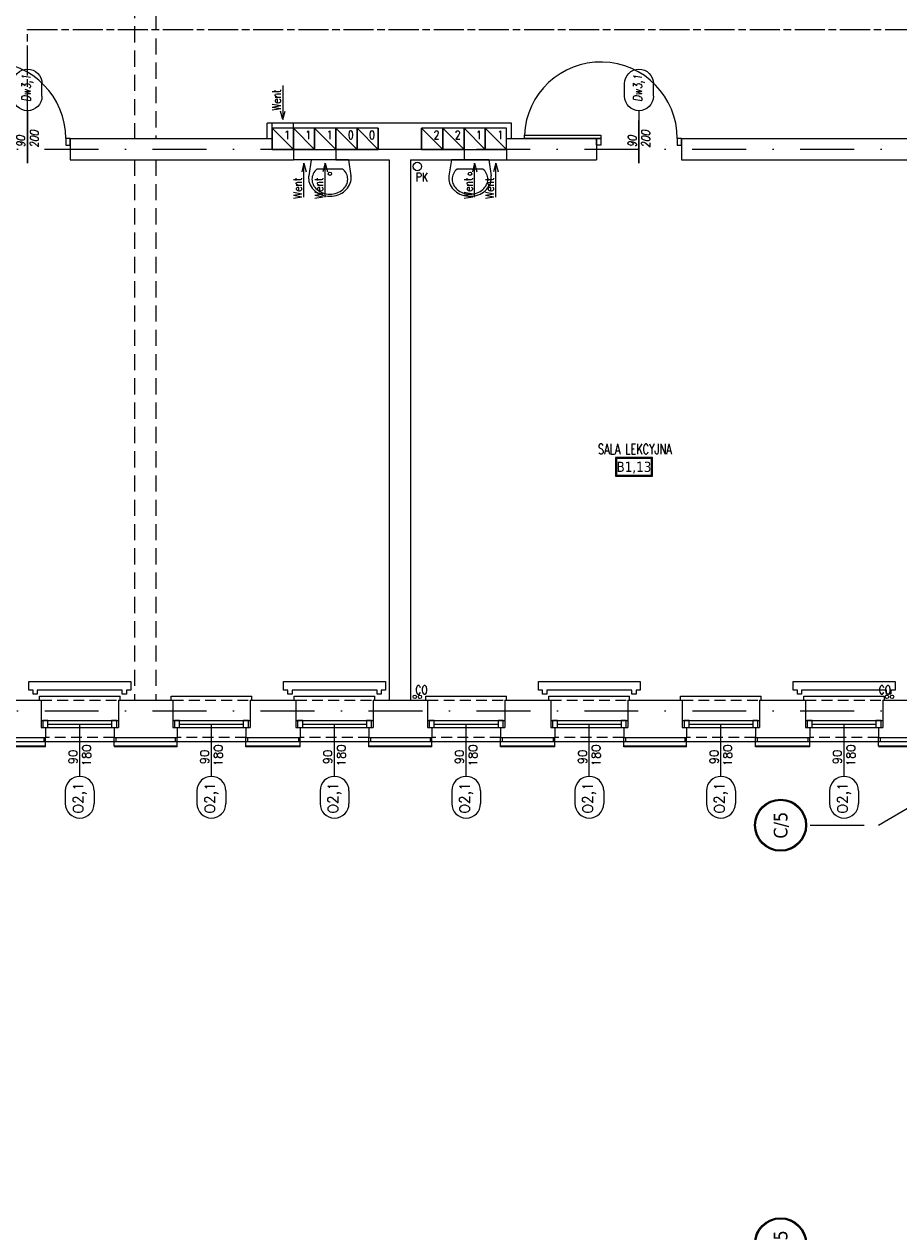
# Model space of a CAD drawing. Header units: millimetres. Extents: x 28600 to 181045, y -399112 to -163690.
# Tile 185 of 256: x 59469 to 60499, y -196215 to -194794. Entities that reach past the tile are written whole.
import ezdxf
from ezdxf.enums import TextEntityAlignment as Align

# ---------------------------------------------------------------- set-up
doc = ezdxf.new("R2010")
doc.units = ezdxf.units.MM
for name, pattern in [('CHAIN', [0.3543, 0.2362, -0.0295, 0.0591, -0.0295]), ('DASHDOT', [25.4, 12.7, -6.35, 0, -6.35]), ('HIDDEN', [9.525, 6.35, -3.175])]:
    doc.linetypes.add(name, pattern=pattern)
doc.layers.get('0').update_dxf_attribs({"color": 8})
for name, color, linetype in [('!! 0_ Istn-okna', 8, 'Continuous'), ('!! 0_ Istn-sciany', 8, 'Continuous'), ('!! 0_ Istn-widok', 8, 'Continuous'), ('!! 0_Istn-armatura', 8, 'Continuous'), ('!! 0_Istn-cienka', 8, 'Continuous'), ('!! 0_Istn-drzwi', 8, 'Continuous'), ('!! 0_Istn-went', 8, 'Continuous'), ('!! 0_Opis_okna', 8, 'Continuous'), ('!! 0_Opis_pom', 8, 'Continuous'), ('!! 1_ tynk zewn  - nowy', 8, 'Continuous'), ('!! 1_droga ewakuacyjna', 8, 'CHAIN'), ('!! 2_ remont Ocieplenie', 8, 'ZIGZAG'), ('!! 2_drzwi opis', 8, 'Continuous'), ('0-osie-liniA', 8, 'DASHDOT'), ('0-osie-tx', 8, 'Continuous')]:
    doc.layers.add(name, color=color, linetype=linetype)
doc.layers.add('!! 0_Istn-grzejniki', color=8, linetype='Continuous', plot=False)
doc.styles.add('50', font='ROMANS.shx', dxfattribs={"width": 0.8, "height": 10})
doc.styles.add('ARCHETYP', font='romans.shx', dxfattribs={"height": 15})
doc.styles.add('ARIAL', font='tahoma.ttf')
doc.styles.add('TAHOMA', font='tahoma.ttf')
doc.styles.add('TXT', font='simplex.shx')
doc.linetypes.add('ZIGZAG', pattern='A,0.00254,-5.08,[131,ltypeshp.shx,S=5.08,R=0,X=-5.08,Y=0],-10.16,[131,ltypeshp.shx,S=5.08,R=180,X=5.08,Y=0],-5.08', length=20.32254)

# ---------------------------------------------------------------- blocks, each defined once
blk = doc.blocks.new('A$C578D6593')
for p, q in [((-26.4, 0), (-29.2, 18.8)), ((17.6, 0), (20.4, 18.8)), ((-26.4, 0), (17.6, 0)), ((-19.6, 11), (10.9, 11))]:
    blk.add_line(p, q)
blk.add_circle((-4.4, 16.5), 2)
for centre, radius, start, end in [((-4.4, 14), 29, 90, 109.6071), ((-4.4, 14), 29, 70.3929, 90), ((-10.8, 21.5), 18.6, 154.2825, 180), ((-7.7, 20), 22, 130.6955, 154.2825), ((-10.8, 23), 14.6, 154.2825, 180), ((-7.7, 21.5), 18, 130.6955, 154.2825), ((-5.7, 17.7), 25.1, 109.6071, 130.6955), ((-5.7, 19.2), 21.1, 109.6071, 130.6955), ((-4.4, 15.5), 25, 90, 109.6071), ((-4.4, 15.5), 25, 70.3929, 90), ((-3.1, 19.2), 21.1, 49.3045, 70.3929), ((-3.1, 17.7), 25.1, 49.3045, 70.3929), ((-1, 21.5), 18, 25.7175, 49.3045), ((-1, 20), 22, 25.7175, 49.3045), ((2.1, 23), 14.6, 0, 25.7175), ((2.1, 21.5), 18.6, 0, 25.7175), ((-10.8, 21.5), 18.6, 180, 188.4794), ((-10.8, 23), 14.6, 180, 205.7175), ((-7.7, 24.5), 18, 205.7175, 228.4823), ((-1, 24.5), 18, 311.5177, 334.2825), ((2.1, 23), 14.6, 334.2825, 0), ((2.1, 21.5), 18.6, 351.5206, 0)]:
    blk.add_arc(centre, radius, start, end)
blk = doc.blocks.new('*U83')
h = blk.add_hatch(color=256)
edge = h.paths.add_edge_path()
edge.add_arc((0, 0), 30.6, 0, 360)
edge = h.paths.add_edge_path(flags=17)
edge.add_arc((0, 0), 29.4, 0, 360)
for radius in [30.6, 29.4]:
    blk.add_circle((0, 0), radius)
at = {"style": 'TAHOMA', "flags": 8}
blk.add_attdef('ANSICHTSNUMMER', text='', height=16, dxfattribs=at).set_placement((0, 0), align=Align.MIDDLE_CENTER)
blk = doc.blocks.new('1_ok-opis')
blk.add_line((0, 111.6), (0, 50))
for points in [[(-17, 128.6), (-17, 143.6)], [(17, 128.6), (17, 143.6)]]:
    blk.add_lwpolyline(points)
for centre, start, end in [((0, 143.6), 0, 180), ((0, 128.6), 180, 0)]:
    blk.add_arc(centre, 17, start, end)
at = {"style": 'ARCHETYP'}
for tag, height, rotation, p in [('NR', 12, 90, (0, 136.9)), ('NR', 12, 270, (0, 136.9)), ('SZEROKOŚĆ', 10, 90, (-8, 78.3)), ('WYSOKOŚĆ', 10, 270, (-8, 78.3)), ('WYSOKOŚĆ', 10, 90, (8, 78.3)), ('SZEROKOŚĆ', 10, 270, (8, 78.3))]:
    blk.add_attdef(tag, text='', height=height, rotation=rotation, dxfattribs=at).set_placement(p, align=Align.MIDDLE)

msp = doc.modelspace()

# ---------------------------------------------------------------- linework, layer by layer
at = {"layer": '!! 0_ Istn-okna'}
for points in [[(59488.56735, -195613.12813), (59579.56735, -195613.12813)], [(59496.56735, -195617.12813), (59571.56735, -195617.12813)], [(59643.56735, -195613.12813), (59734.56735, -195613.12813)], [(59651.56735, -195617.12813), (59726.56735, -195617.12813)], [(59788.56735, -195613.12813), (59879.56735, -195613.12813)], [(59796.56735, -195617.12813), (59871.56735, -195617.12813)], [(59943.56735, -195613.12813), (60034.56735, -195613.12813)], [(59951.56735, -195617.12813), (60026.56735, -195617.12813)], [(60088.56735, -195613.12813), (60179.56735, -195613.12813)], [(60096.56735, -195617.12813), (60171.56735, -195617.12813)], [(60243.56735, -195613.12813), (60334.56735, -195613.12813)], [(60251.56735, -195617.12813), (60326.56735, -195617.12813)], [(60388.56735, -195613.12813), (60479.56735, -195613.12813)], [(60396.56735, -195617.12813), (60471.56735, -195617.12813)], [(59488.56735, -195621.12813), (59579.56735, -195621.12813)], [(59643.56735, -195621.12813), (59734.56735, -195621.12813)], [(59788.56735, -195621.12813), (59879.56735, -195621.12813)], [(59943.56735, -195621.12813), (60034.56735, -195621.12813)], [(60088.56735, -195621.12813), (60179.56735, -195621.12813)], [(60243.56735, -195621.12813), (60334.56735, -195621.12813)], [(60388.56735, -195621.12813), (60479.56735, -195621.12813)]]:
    msp.add_lwpolyline(points, dxfattribs=at)
for points in [[(59490.56735, -195621.12813), (59496.56735, -195621.12813), (59496.56735, -195613.12813), (59490.56735, -195613.12813)], [(59571.56735, -195621.12813), (59577.56735, -195621.12813), (59577.56735, -195613.12813), (59571.56735, -195613.12813)], [(59645.56735, -195621.12813), (59651.56735, -195621.12813), (59651.56735, -195613.12813), (59645.56735, -195613.12813)], [(59726.56735, -195621.12813), (59732.56735, -195621.12813), (59732.56735, -195613.12813), (59726.56735, -195613.12813)], [(59790.56735, -195621.12813), (59796.56735, -195621.12813), (59796.56735, -195613.12813), (59790.56735, -195613.12813)], [(59871.56735, -195621.12813), (59877.56735, -195621.12813), (59877.56735, -195613.12813), (59871.56735, -195613.12813)], [(59945.56735, -195621.12813), (59951.56735, -195621.12813), (59951.56735, -195613.12813), (59945.56735, -195613.12813)], [(60026.56735, -195621.12813), (60032.56735, -195621.12813), (60032.56735, -195613.12813), (60026.56735, -195613.12813)], [(60090.56735, -195621.12813), (60096.56735, -195621.12813), (60096.56735, -195613.12813), (60090.56735, -195613.12813)], [(60171.56735, -195621.12813), (60177.56735, -195621.12813), (60177.56735, -195613.12813), (60171.56735, -195613.12813)], [(60245.56735, -195621.12813), (60251.56735, -195621.12813), (60251.56735, -195613.12813), (60245.56735, -195613.12813)], [(60326.56735, -195621.12813), (60332.56735, -195621.12813), (60332.56735, -195613.12813), (60326.56735, -195613.12813)], [(60390.56735, -195621.12813), (60396.56735, -195621.12813), (60396.56735, -195613.12813), (60390.56735, -195613.12813)], [(60471.56735, -195621.12813), (60477.56735, -195621.12813), (60477.56735, -195613.12813), (60471.56735, -195613.12813)]]:
    msp.add_lwpolyline(points, close=True, dxfattribs=at)
at = {"layer": '!! 0_ Istn-sciany'}
for points in [[(59760.56735, -194910.12813), (59754.56735, -194910.12813)], [(59754.56735, -194928.12813), (59754.56735, -194910.12813)], [(59760.56735, -194941.12813), (59760.56735, -194910.12813)], [(60042.56735, -194910.12813), (59785.56735, -194910.12813)], [(59785.56735, -194916.12813), (59785.56735, -194910.12813)], [(59885.56735, -194916.12813), (59785.56735, -194916.12813)], [(59885.56735, -194916.12813), (59885.56735, -194941.12813)], [(60036.56735, -194916.12813), (59936.56735, -194916.12813)], [(59936.56735, -194941.12813), (59936.56735, -194916.12813)], [(60036.56735, -194941.12813), (60036.56735, -194916.12813)], [(60042.56735, -194928.12813), (60042.56735, -194910.12813)], [(59522.56735, -194928.12813), (59754.56735, -194928.12813)], [(59522.56735, -194928.12813), (59522.56735, -194953.12813)], [(60042.56735, -194928.12813), (60142.56735, -194928.12813)], [(60142.56735, -194928.12813), (60142.56735, -194953.12813)], [(60242.56735, -194928.12813), (61124.56735, -194928.12813)], [(60242.56735, -194928.12813), (60242.56735, -194953.12813)], [(59785.56735, -194941.12813), (59760.56735, -194941.12813)], [(59785.56735, -194941.12813), (59785.56735, -194953.12813)], [(59885.56735, -194941.12813), (59835.56735, -194941.12813)], [(59835.56735, -194941.12813), (59835.56735, -194953.12813)], [(59986.56735, -194941.12813), (59936.56735, -194941.12813)], [(59986.56735, -194941.12813), (59986.56735, -194953.12813)], [(60036.56735, -194941.12813), (60036.56735, -194953.12813)], [(59522.56735, -194953.12813), (59785.56735, -194953.12813)], [(59835.56735, -194953.12813), (59898.56735, -194953.12813)], [(59898.56735, -194953.12813), (59898.56735, -195589.12813)], [(59923.56735, -194953.12813), (59986.56735, -194953.12813)], [(59923.56735, -194953.12813), (59923.56735, -195589.12813)], [(60036.56735, -194953.12813), (60142.56735, -194953.12813)], [(60242.56735, -194953.12813), (60799.56735, -194953.12813)], [(59434.56735, -195589.12813), (59488.56735, -195589.12813)], [(59488.56735, -195589.12813), (59488.56735, -195621.12813)], [(59579.56735, -195589.12813), (59643.56735, -195589.12813)], [(59579.56735, -195589.12813), (59579.56735, -195621.12813)], [(59643.56735, -195589.12813), (59643.56735, -195621.12813)], [(59734.56735, -195589.12813), (59788.56735, -195589.12813)], [(59734.56735, -195589.12813), (59734.56735, -195621.12813)], [(59788.56735, -195589.12813), (59788.56735, -195621.12813)], [(59879.56735, -195589.12813), (59898.56735, -195589.12813)], [(59879.56735, -195589.12813), (59879.56735, -195621.12813)], [(59923.56735, -195589.12813), (59943.56735, -195589.12813)], [(59943.56735, -195589.12813), (59943.56735, -195621.12813)], [(60034.56735, -195589.12813), (60088.56735, -195589.12813)], [(60034.56735, -195589.12813), (60034.56735, -195621.12813)], [(60088.56735, -195589.12813), (60088.56735, -195621.12813)], [(60179.56735, -195589.12813), (60243.56735, -195589.12813)], [(60179.56735, -195589.12813), (60179.56735, -195621.12813)], [(60243.56735, -195589.12813), (60243.56735, -195621.12813)], [(60334.56735, -195589.12813), (60388.56735, -195589.12813)], [(60334.56735, -195589.12813), (60334.56735, -195621.12813)], [(60388.56735, -195589.12813), (60388.56735, -195621.12813)], [(60479.56735, -195589.12813), (60543.56735, -195589.12813)], [(60479.56735, -195589.12813), (60479.56735, -195621.12813)], [(59488.56735, -195621.12813), (59493.56735, -195621.12813)], [(59493.56735, -195621.12813), (59493.56735, -195633.12813)], [(59574.56735, -195621.12813), (59579.56735, -195621.12813)], [(59574.56735, -195621.12813), (59574.56735, -195633.12813)], [(59643.56735, -195621.12813), (59648.56735, -195621.12813)], [(59648.56735, -195621.12813), (59648.56735, -195633.12813)], [(59729.56735, -195621.12813), (59734.56735, -195621.12813)], [(59729.56735, -195621.12813), (59729.56735, -195633.12813)], [(59788.56735, -195621.12813), (59793.56735, -195621.12813)], [(59793.56735, -195621.12813), (59793.56735, -195633.12813)], [(59874.56735, -195621.12813), (59879.56735, -195621.12813)], [(59874.56735, -195621.12813), (59874.56735, -195633.12813)], [(59943.56735, -195621.12813), (59948.56735, -195621.12813)], [(59948.56735, -195621.12813), (59948.56735, -195633.12813)], [(60029.56735, -195621.12813), (60034.56735, -195621.12813)], [(60029.56735, -195621.12813), (60029.56735, -195633.12813)], [(60088.56735, -195621.12813), (60093.56735, -195621.12813)], [(60093.56735, -195621.12813), (60093.56735, -195633.12813)], [(60174.56735, -195621.12813), (60179.56735, -195621.12813)], [(60174.56735, -195621.12813), (60174.56735, -195633.12813)], [(60243.56735, -195621.12813), (60248.56735, -195621.12813)], [(60248.56735, -195621.12813), (60248.56735, -195633.12813)], [(60329.56735, -195621.12813), (60334.56735, -195621.12813)], [(60329.56735, -195621.12813), (60329.56735, -195633.12813)], [(60388.56735, -195621.12813), (60393.56735, -195621.12813)], [(60393.56735, -195621.12813), (60393.56735, -195633.12813)], [(60474.56735, -195621.12813), (60479.56735, -195621.12813)], [(60474.56735, -195621.12813), (60474.56735, -195633.12813)], [(59429.56735, -195633.12813), (59493.56735, -195633.12813)], [(59574.56735, -195633.12813), (59648.56735, -195633.12813)], [(59729.56735, -195633.12813), (59793.56735, -195633.12813)], [(59874.56735, -195633.12813), (59948.56735, -195633.12813)], [(60029.56735, -195633.12813), (60093.56735, -195633.12813)], [(60174.56735, -195633.12813), (60248.56735, -195633.12813)], [(60329.56735, -195633.12813), (60393.56735, -195633.12813)], [(60474.56735, -195633.12813), (60548.56735, -195633.12813)]]:
    msp.add_lwpolyline(points, dxfattribs=at)
at = {"layer": '!! 0_ Istn-widok', "linetype": 'HIDDEN', "ltscale": 3}
for p, q in [((59623.57394, -194353.12813), (59623.57394, -194928.12813)), ((59598.57394, -194653.12813), (59598.57394, -194928.12813)), ((59598.57394, -194953.12813), (59598.57394, -195589.12813)), ((59623.57394, -194953.12813), (59623.57394, -195589.12813))]:
    msp.add_line(p, q, dxfattribs=at)
at = {"layer": '!! 0_ Istn-widok'}
for points in [[(59754.56735, -194928.12813), (59760.56735, -194928.12813)], [(60036.56735, -194928.12813), (60042.56735, -194928.12813)], [(59486.56735, -195584.12813), (59581.56735, -195584.12813)], [(59486.56735, -195589.12813), (59486.56735, -195584.12813)], [(59581.56735, -195589.12813), (59581.56735, -195584.12813)], [(59641.56735, -195584.12813), (59736.56735, -195584.12813)], [(59641.56735, -195589.12813), (59641.56735, -195584.12813)], [(59736.56735, -195589.12813), (59736.56735, -195584.12813)], [(59786.56735, -195584.12813), (59881.56735, -195584.12813)], [(59786.56735, -195589.12813), (59786.56735, -195584.12813)], [(59881.56735, -195589.12813), (59881.56735, -195584.12813)], [(59898.56735, -195589.12813), (59923.56735, -195589.12813)], [(59941.56735, -195584.12813), (60036.56735, -195584.12813)], [(59941.56735, -195589.12813), (59941.56735, -195584.12813)], [(60036.56735, -195589.12813), (60036.56735, -195584.12813)], [(60086.56735, -195584.12813), (60181.56735, -195584.12813)], [(60086.56735, -195589.12813), (60086.56735, -195584.12813)], [(60181.56735, -195589.12813), (60181.56735, -195584.12813)], [(60241.56735, -195584.12813), (60336.56735, -195584.12813)], [(60241.56735, -195589.12813), (60241.56735, -195584.12813)], [(60336.56735, -195589.12813), (60336.56735, -195584.12813)], [(60386.56735, -195584.12813), (60481.56735, -195584.12813)], [(60386.56735, -195589.12813), (60386.56735, -195584.12813)], [(60481.56735, -195589.12813), (60481.56735, -195584.12813)], [(59491.56735, -195633.12813), (59491.56735, -195638.12813)], [(59576.56735, -195638.12813), (59491.56735, -195638.12813)], [(59576.56735, -195633.12813), (59576.56735, -195638.12813)], [(59646.56735, -195633.12813), (59646.56735, -195638.12813)], [(59731.56735, -195638.12813), (59646.56735, -195638.12813)], [(59731.56735, -195633.12813), (59731.56735, -195638.12813)], [(59791.56735, -195633.12813), (59791.56735, -195638.12813)], [(59876.56735, -195638.12813), (59791.56735, -195638.12813)], [(59876.56735, -195633.12813), (59876.56735, -195638.12813)], [(59946.56735, -195633.12813), (59946.56735, -195638.12813)], [(60031.56735, -195638.12813), (59946.56735, -195638.12813)], [(60031.56735, -195633.12813), (60031.56735, -195638.12813)], [(60091.56735, -195633.12813), (60091.56735, -195638.12813)], [(60176.56735, -195638.12813), (60091.56735, -195638.12813)], [(60176.56735, -195633.12813), (60176.56735, -195638.12813)], [(60246.56735, -195633.12813), (60246.56735, -195638.12813)], [(60331.56735, -195638.12813), (60246.56735, -195638.12813)], [(60331.56735, -195633.12813), (60331.56735, -195638.12813)], [(60391.56735, -195633.12813), (60391.56735, -195638.12813)], [(60476.56735, -195638.12813), (60391.56735, -195638.12813)], [(60476.56735, -195633.12813), (60476.56735, -195638.12813)]]:
    msp.add_lwpolyline(points, dxfattribs=at)
at = {"layer": '!! 0_Istn-armatura'}
for centre, radius in [((59931.56735, -194961.12813), 5), ((59928.56735, -195585.12813), 2), ((59934.56735, -195585.12813), 2), ((60484.56735, -195585.12813), 2), ((60490.56735, -195585.12813), 2)]:
    msp.add_circle(centre, radius, dxfattribs=at)
at = {"layer": '!! 0_Istn-cienka', "linetype": 'HIDDEN', "ltscale": 2}
for points in [[(59488.56735, -195589.12813), (59579.56735, -195589.12813)], [(59643.56735, -195589.12813), (59734.56735, -195589.12813)], [(59788.56735, -195589.12813), (59879.56735, -195589.12813)], [(59943.56735, -195589.12813), (60034.56735, -195589.12813)], [(60088.56735, -195589.12813), (60179.56735, -195589.12813)], [(60243.56735, -195589.12813), (60334.56735, -195589.12813)], [(60388.56735, -195589.12813), (60479.56735, -195589.12813)], [(59574.56735, -195633.12813), (59493.56735, -195633.12813)], [(59729.56735, -195633.12813), (59648.56735, -195633.12813)], [(59874.56735, -195633.12813), (59793.56735, -195633.12813)], [(60029.56735, -195633.12813), (59948.56735, -195633.12813)], [(60174.56735, -195633.12813), (60093.56735, -195633.12813)], [(60329.56735, -195633.12813), (60248.56735, -195633.12813)], [(60474.56735, -195633.12813), (60393.56735, -195633.12813)]]:
    msp.add_lwpolyline(points, dxfattribs=at)
at = {"layer": '!! 0_Istn-drzwi'}
for points in [[(59472.56735, -194957.12813), (59472.56735, -194907.12813)], [(60192.56735, -194957.12813), (60192.56735, -194907.12813)]]:
    msp.add_lwpolyline(points, dxfattribs=at)
for points in [[(59517.56735, -194936.12813), (59522.56735, -194936.12813), (59522.56735, -194928.12813), (59517.56735, -194928.12813)], [(60057.56735, -194924.12813), (60147.56735, -194924.12813), (60147.56735, -194928.12813), (60057.56735, -194928.12813)], [(60147.56735, -194936.12813), (60142.56735, -194936.12813), (60142.56735, -194928.12813), (60147.56735, -194928.12813)], [(60237.56735, -194936.12813), (60242.56735, -194936.12813), (60242.56735, -194928.12813), (60237.56735, -194928.12813)]]:
    msp.add_lwpolyline(points, close=True, dxfattribs=at)
for centre in [(59427.56735, -194928.12813), (60147.56735, -194928.12813)]:
    msp.add_arc(centre, 90, 0.00000004, 177.45268182, dxfattribs=at)
at = {"layer": '!! 0_Istn-grzejniki'}
for points in [[(59479.06735, -195582.12813), (59479.06735, -195577.12813), (59474.06735, -195577.12813), (59474.06735, -195567.12813), (59594.06735, -195567.12813), (59594.06735, -195577.12813), (59589.06735, -195577.12813), (59589.06735, -195582.12813), (59584.06735, -195582.12813), (59584.06735, -195577.12813), (59484.06735, -195577.12813), (59484.06735, -195582.12813)], [(59779.06735, -195582.12813), (59779.06735, -195577.12813), (59774.06735, -195577.12813), (59774.06735, -195567.12813), (59894.06735, -195567.12813), (59894.06735, -195577.12813), (59889.06735, -195577.12813), (59889.06735, -195582.12813), (59884.06735, -195582.12813), (59884.06735, -195577.12813), (59784.06735, -195577.12813), (59784.06735, -195582.12813)], [(60079.06735, -195582.12813), (60079.06735, -195577.12813), (60074.06735, -195577.12813), (60074.06735, -195567.12813), (60194.06735, -195567.12813), (60194.06735, -195577.12813), (60189.06735, -195577.12813), (60189.06735, -195582.12813), (60184.06735, -195582.12813), (60184.06735, -195577.12813), (60084.06735, -195577.12813), (60084.06735, -195582.12813)], [(60379.06735, -195582.12813), (60379.06735, -195577.12813), (60374.06735, -195577.12813), (60374.06735, -195567.12813), (60494.06735, -195567.12813), (60494.06735, -195577.12813), (60489.06735, -195577.12813), (60489.06735, -195582.12813), (60484.06735, -195582.12813), (60484.06735, -195577.12813), (60384.06735, -195577.12813), (60384.06735, -195582.12813)]]:
    msp.add_lwpolyline(points, close=True, dxfattribs=at)
at = {"layer": '!! 0_Istn-went'}
for points in [[(59773.06735, -194865.90511), (59773.06735, -194905.95164)], [(59773.06735, -194905.95164), (59770.38786, -194895.95164)], [(59773.06735, -194905.95164), (59775.74684, -194895.95164)], [(59785.56735, -194910.12813), (59760.56735, -194910.12813)], [(59760.56735, -194916.12813), (59785.56735, -194941.12813)], [(59785.56735, -194916.12813), (59810.56735, -194941.12813)], [(59810.56735, -194916.12813), (59835.56735, -194941.12813)], [(59835.56735, -194916.12813), (59860.56735, -194941.12813)], [(59860.56735, -194916.12813), (59885.56735, -194941.12813)], [(59936.56735, -194916.12813), (59961.56735, -194941.12813)], [(59961.56735, -194916.12813), (59986.56735, -194941.12813)], [(59986.56735, -194916.12813), (60011.56735, -194941.12813)], [(60011.56735, -194916.12813), (60036.56735, -194941.12813)], [(59835.56735, -194953.12813), (59785.56735, -194953.12813)], [(59798.06735, -194957.18006), (59795.38786, -194967.18006)], [(59798.06735, -194997.22659), (59798.06735, -194957.18006)], [(59798.06735, -194957.18006), (59800.74684, -194967.18006)], [(59823.06735, -194957.18006), (59820.38786, -194967.18006)], [(59823.06735, -194997.22659), (59823.06735, -194957.18006)], [(59823.06735, -194957.18006), (59825.74684, -194967.18006)], [(59986.56735, -194953.12813), (60036.56735, -194953.12813)], [(59999.06735, -194957.18006), (59996.38786, -194967.18006)], [(59999.06735, -194997.22659), (59999.06735, -194957.18006)], [(59999.06735, -194957.18006), (60001.74684, -194967.18006)], [(60024.06735, -194957.18006), (60021.38786, -194967.18006)], [(60024.06735, -194997.22659), (60024.06735, -194957.18006)], [(60024.06735, -194957.18006), (60026.74684, -194967.18006)]]:
    msp.add_lwpolyline(points, dxfattribs=at)
for points in [[(59760.56735, -194941.12813), (59785.56735, -194941.12813), (59785.56735, -194916.12813), (59760.56735, -194916.12813)], [(59785.56735, -194941.12813), (59810.56735, -194941.12813), (59810.56735, -194916.12813), (59785.56735, -194916.12813)], [(59810.56735, -194941.12813), (59835.56735, -194941.12813), (59835.56735, -194916.12813), (59810.56735, -194916.12813)], [(59835.56735, -194941.12813), (59860.56735, -194941.12813), (59860.56735, -194916.12813), (59835.56735, -194916.12813)], [(59860.56735, -194941.12813), (59885.56735, -194941.12813), (59885.56735, -194916.12813), (59860.56735, -194916.12813)], [(59936.56735, -194941.12813), (59961.56735, -194941.12813), (59961.56735, -194916.12813), (59936.56735, -194916.12813)], [(59961.56735, -194941.12813), (59986.56735, -194941.12813), (59986.56735, -194916.12813), (59961.56735, -194916.12813)], [(59986.56735, -194941.12813), (60011.56735, -194941.12813), (60011.56735, -194916.12813), (59986.56735, -194916.12813)], [(60011.56735, -194941.12813), (60036.56735, -194941.12813), (60036.56735, -194916.12813), (60011.56735, -194916.12813)]]:
    msp.add_lwpolyline(points, close=True, dxfattribs=at)
at = {"layer": '!! 0_Opis_pom', "ltscale": 0.7}
for points in [[(60164.86513, -195325.34953), (60208.38513, -195325.34953), (60208.38513, -195303.58953), (60164.86513, -195303.58953)], [(60165.95313, -195324.26153), (60207.29713, -195324.26153), (60207.29713, -195304.67753), (60165.95313, -195304.67753)]]:
    msp.add_lwpolyline(points, close=True, dxfattribs=at)
at = {"layer": '!! 1_ tynk zewn  - nowy'}
for points in [[(59574.56735, -195643.12813), (59574.56735, -195632.12813)], [(60474.56735, -195643.12813), (60474.56735, -195632.12813)], [(59493.56735, -195643.12813), (59429.56735, -195643.12813)], [(59493.56735, -195644.12813), (59429.56735, -195644.12813)], [(59493.56735, -195644.12813), (59493.56735, -195633.12813)], [(59648.56735, -195643.12813), (59574.56735, -195643.12813)], [(59648.56735, -195644.12813), (59574.56735, -195644.12813)], [(59648.56735, -195644.12813), (59648.56735, -195633.12813)], [(59729.56735, -195644.12813), (59729.56735, -195633.12813)], [(59793.56735, -195643.12813), (59729.56735, -195643.12813)], [(59793.56735, -195644.12813), (59729.56735, -195644.12813)], [(59793.56735, -195644.12813), (59793.56735, -195633.12813)], [(59874.56735, -195644.12813), (59874.56735, -195633.12813)], [(59948.56735, -195643.12813), (59874.56735, -195643.12813)], [(59948.56735, -195644.12813), (59874.56735, -195644.12813)], [(59948.56735, -195644.12813), (59948.56735, -195633.12813)], [(60029.56735, -195644.12813), (60029.56735, -195633.12813)], [(60093.56735, -195643.12813), (60029.56735, -195643.12813)], [(60093.56735, -195644.12813), (60029.56735, -195644.12813)], [(60093.56735, -195644.12813), (60093.56735, -195633.12813)], [(60174.56735, -195644.12813), (60174.56735, -195633.12813)], [(60248.56735, -195643.12813), (60174.56735, -195643.12813)], [(60248.56735, -195644.12813), (60174.56735, -195644.12813)], [(60248.56735, -195644.12813), (60248.56735, -195633.12813)], [(60329.56735, -195644.12813), (60329.56735, -195633.12813)], [(60393.56735, -195643.12813), (60329.56735, -195643.12813)], [(60393.56735, -195644.12813), (60329.56735, -195644.12813)], [(60393.56735, -195644.12813), (60393.56735, -195633.12813)], [(60548.56735, -195643.12813), (60474.56735, -195643.12813)], [(60548.56735, -195644.12813), (60474.56735, -195644.12813)]]:
    msp.add_lwpolyline(points, dxfattribs=at)
at = {"layer": '!! 1_droga ewakuacyjna', "ltscale": 150}
msp.add_lwpolyline([(59472.56735, -194907.12813), (59472.56735, -194799.89076), (61822.70442, -194799.89076), (61822.70442, -194351.5883)], dxfattribs=at)
at = {"layer": '!! 2_ remont Ocieplenie', "linetype": 'ZIGZAG', "ltscale": 0.75}
for points in [[(59493.56735, -195638.12813), (59429.56735, -195638.12813)], [(59648.56735, -195638.12813), (59574.56735, -195638.12813)], [(59793.56735, -195638.12813), (59729.56735, -195638.12813)], [(59948.56735, -195638.12813), (59874.56735, -195638.12813)], [(60093.56735, -195638.12813), (60029.56735, -195638.12813)], [(60248.56735, -195638.12813), (60174.56735, -195638.12813)], [(60393.56735, -195638.12813), (60329.56735, -195638.12813)], [(60548.56735, -195638.12813), (60474.56735, -195638.12813)]]:
    msp.add_lwpolyline(points, dxfattribs=at)
at = {"layer": '0-osie-liniA', "ltscale": 5}
for points in [[(57459.11355, -194940.62813), (64262.14073, -194940.62813)], [(57459.18613, -195601.62813), (64244.14073, -195601.62813)], [(60394.11624, -195736.15397), (60474.56428, -195736.15397), (60661.07394, -195627.12813)]]:
    msp.add_lwpolyline(points, dxfattribs=at)

# ---------------------------------------------------------------- block references
at = {"layer": '!! 0_Istn-armatura', "rotation": 180}
for p in [(59824.20373, -194953.12813), (59989.20373, -194953.12813)]:
    msp.add_blockref('A$C578D6593', p, dxfattribs=at)
at = {"layer": '!! 0_Opis_okna'}
ref = msp.add_blockref('1_ok-opis', (59534.06735, -195567.12813), dxfattribs=dict(at, rotation=180))
ref.add_attrib('SZEROKOŚĆ', '90', dxfattribs={"layer": '0', "height": 10, "rotation": 90, "style": 'ARCHETYP'}).set_placement((59526.06735, -195655.84854), align=Align.MIDDLE)
ref.add_attrib('WYSOKOŚĆ', '180', dxfattribs={"layer": '0', "height": 10, "rotation": 90, "style": 'ARCHETYP'}).set_placement((59542.06735, -195654.07509), align=Align.MIDDLE)
ref.add_attrib('NR', 'O2,1', dxfattribs={"layer": '0', "height": 12, "rotation": 90, "style": 'ARCHETYP'}).set_placement((59534.06735, -195704.02958), align=Align.MIDDLE)
ref = msp.add_blockref('1_ok-opis', (59689.06735, -195567.12813), dxfattribs=dict(at, rotation=180))
ref.add_attrib('SZEROKOŚĆ', '90', dxfattribs={"layer": '0', "height": 10, "rotation": 90, "style": 'ARCHETYP'}).set_placement((59681.06735, -195655.84854), align=Align.MIDDLE)
ref.add_attrib('WYSOKOŚĆ', '180', dxfattribs={"layer": '0', "height": 10, "rotation": 90, "style": 'ARCHETYP'}).set_placement((59697.06735, -195654.07509), align=Align.MIDDLE)
ref.add_attrib('NR', 'O2,1', dxfattribs={"layer": '0', "height": 12, "rotation": 90, "style": 'ARCHETYP'}).set_placement((59689.06735, -195704.02958), align=Align.MIDDLE)
ref = msp.add_blockref('1_ok-opis', (59834.06735, -195567.12813), dxfattribs=dict(at, rotation=180))
ref.add_attrib('SZEROKOŚĆ', '90', dxfattribs={"layer": '0', "height": 10, "rotation": 90, "style": 'ARCHETYP'}).set_placement((59826.06735, -195655.84854), align=Align.MIDDLE)
ref.add_attrib('WYSOKOŚĆ', '180', dxfattribs={"layer": '0', "height": 10, "rotation": 90, "style": 'ARCHETYP'}).set_placement((59842.06735, -195654.07509), align=Align.MIDDLE)
ref.add_attrib('NR', 'O2,1', dxfattribs={"layer": '0', "height": 12, "rotation": 90, "style": 'ARCHETYP'}).set_placement((59834.06735, -195704.02958), align=Align.MIDDLE)
ref = msp.add_blockref('1_ok-opis', (59989.06735, -195567.12813), dxfattribs=dict(at, rotation=180))
ref.add_attrib('SZEROKOŚĆ', '90', dxfattribs={"layer": '0', "height": 10, "rotation": 90, "style": 'ARCHETYP'}).set_placement((59981.06735, -195655.84854), align=Align.MIDDLE)
ref.add_attrib('WYSOKOŚĆ', '180', dxfattribs={"layer": '0', "height": 10, "rotation": 90, "style": 'ARCHETYP'}).set_placement((59997.06735, -195654.07509), align=Align.MIDDLE)
ref.add_attrib('NR', 'O2,1', dxfattribs={"layer": '0', "height": 12, "rotation": 90, "style": 'ARCHETYP'}).set_placement((59989.06735, -195704.02958), align=Align.MIDDLE)
ref = msp.add_blockref('1_ok-opis', (60134.06735, -195567.12813), dxfattribs=dict(at, rotation=180))
ref.add_attrib('SZEROKOŚĆ', '90', dxfattribs={"layer": '0', "height": 10, "rotation": 90, "style": 'ARCHETYP'}).set_placement((60126.06735, -195655.84854), align=Align.MIDDLE)
ref.add_attrib('WYSOKOŚĆ', '180', dxfattribs={"layer": '0', "height": 10, "rotation": 90, "style": 'ARCHETYP'}).set_placement((60142.06735, -195654.07509), align=Align.MIDDLE)
ref.add_attrib('NR', 'O2,1', dxfattribs={"layer": '0', "height": 12, "rotation": 90, "style": 'ARCHETYP'}).set_placement((60134.06735, -195704.02958), align=Align.MIDDLE)
ref = msp.add_blockref('1_ok-opis', (60289.06735, -195567.12813), dxfattribs=dict(at, rotation=180))
ref.add_attrib('SZEROKOŚĆ', '90', dxfattribs={"layer": '0', "height": 10, "rotation": 90, "style": 'ARCHETYP'}).set_placement((60281.06735, -195655.84854), align=Align.MIDDLE)
ref.add_attrib('WYSOKOŚĆ', '180', dxfattribs={"layer": '0', "height": 10, "rotation": 90, "style": 'ARCHETYP'}).set_placement((60297.06735, -195654.07509), align=Align.MIDDLE)
ref.add_attrib('NR', 'O2,1', dxfattribs={"layer": '0', "height": 12, "rotation": 90, "style": 'ARCHETYP'}).set_placement((60289.06735, -195704.02958), align=Align.MIDDLE)
ref = msp.add_blockref('1_ok-opis', (60434.06735, -195567.12813), dxfattribs=dict(at, rotation=180))
ref.add_attrib('SZEROKOŚĆ', '90', dxfattribs={"layer": '0', "height": 10, "rotation": 90, "style": 'ARCHETYP'}).set_placement((60426.06735, -195655.84854), align=Align.MIDDLE)
ref.add_attrib('WYSOKOŚĆ', '180', dxfattribs={"layer": '0', "height": 10, "rotation": 90, "style": 'ARCHETYP'}).set_placement((60442.06735, -195654.07509), align=Align.MIDDLE)
ref.add_attrib('NR', 'O2,1', dxfattribs={"layer": '0', "height": 12, "rotation": 90, "style": 'ARCHETYP'}).set_placement((60434.06735, -195704.02958), align=Align.MIDDLE)
at = {"layer": '!! 2_drzwi opis'}
ref = msp.add_blockref('1_ok-opis', (59472.56735, -195007.12813), dxfattribs=dict(at, xscale=-1, rotation=359.9999963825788))
ref.add_attrib('WYSOKOŚĆ', '90 ', dxfattribs={"layer": '0', "height": 10, "rotation": 89.99999638, "style": '50', "oblique": 10, "width": 0.8}).set_placement((59464.56735, -194928.83728), align=Align.MIDDLE)
ref.add_attrib('SZEROKOŚĆ', '200', dxfattribs={"layer": '0', "height": 10, "rotation": 89.99999638, "style": '50', "oblique": 10, "width": 0.8}).set_placement((59480.56735, -194928.83728), align=Align.MIDDLE)
ref.add_attrib('NR', 'Dw3,1', dxfattribs={"layer": '0', "height": 10, "rotation": 89.99999638, "style": '50', "oblique": 10, "width": 0.8}).set_placement((59472.56735, -194868.92099), align=Align.MIDDLE)
ref = msp.add_blockref('1_ok-opis', (60192.56735, -195007.12813), dxfattribs=dict(at, xscale=-1, rotation=359.9999963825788))
ref.add_attrib('WYSOKOŚĆ', '90 ', dxfattribs={"layer": '0', "height": 10, "rotation": 89.99999638, "style": '50', "oblique": 10, "width": 0.8}).set_placement((60184.56735, -194928.83728), align=Align.MIDDLE)
ref.add_attrib('SZEROKOŚĆ', '200', dxfattribs={"layer": '0', "height": 10, "rotation": 89.99999638, "style": '50', "oblique": 10, "width": 0.8}).set_placement((60200.56735, -194928.83728), align=Align.MIDDLE)
ref.add_attrib('NR', 'Dw3,1', dxfattribs={"layer": '0', "height": 10, "rotation": 89.99999638, "style": '50', "oblique": 10, "width": 0.8}).set_placement((60192.56735, -194868.92099), align=Align.MIDDLE)
at = {"layer": '0-osie-tx'}
ref = msp.add_blockref('*U83', (60359.28894, -195736.15397), dxfattribs=dict(at, rotation=270))
ref.add_attrib('ANSICHTSNUMMER', 'C/5', dxfattribs={"layer": '0', "height": 16, "rotation": 90, "style": 'TAHOMA', "flags": 8}).set_placement((60359.28894, -195736.15397), align=Align.MIDDLE_CENTER)
ref = msp.add_blockref('*U83', (60359.28894, -196228.62813), dxfattribs=dict(at, rotation=270))
ref.add_attrib('ANSICHTSNUMMER', 'C/5', dxfattribs={"layer": '0', "height": 16, "rotation": 90, "style": 'TAHOMA', "flags": 8}).set_placement((60359.28894, -196228.62813), align=Align.MIDDLE_CENTER)

# ---------------------------------------------------------------- texts
at = {"layer": '!! 0_Istn-armatura', "style": 'ARCHETYP', "width": 0.8}
for s, p in [('PK', (59929.78546, -194978.58148)), ('CO', (59929.13236, -195581.94613)), ('CO', (60474.74403, -195581.94613))]:
    msp.add_text(s, height=10, rotation=0.00000004, dxfattribs=at).set_placement(p)
at = {"layer": '!! 0_Istn-went', "style": 'ARCHETYP', "width": 0.8}
for s, rotation, p in [('Went', 89.99999996, (59770.73712, -194895.28189)), ('1', 0.00000004, (59774.72878, -194928.9506)), ('1', 0.00000004, (59799.72878, -194928.9506)), ('1', 0.00000004, (59824.72878, -194928.9506)), ('0', 0.00000004, (59849.72878, -194928.9506)), ('0', 0.00000004, (59874.72878, -194928.9506)), ('2', 0.00000004, (59950.72878, -194928.9506)), ('2', 0.00000004, (59975.72878, -194928.9506)), ('1', 0.00000004, (60000.72878, -194928.9506)), ('1', 0.00000004, (60025.72878, -194928.9506)), ('Went', 89.99999996, (59795.73712, -194999.01347)), ('Went', 89.99999996, (59820.73712, -194999.01347)), ('Went', 89.99999996, (59996.73712, -194999.01347)), ('Went', 89.99999996, (60021.73712, -194999.01347))]:
    msp.add_text(s, height=10, rotation=rotation, dxfattribs=at).set_placement(p)
at = {"layer": '!! 0_Opis_pom', "ltscale": 0.7, "style": 'TXT', "width": 0.7}
msp.add_text('SALA LEKCYJNA', height=12, dxfattribs=at).set_placement((60187.74026, -195299.54322), align=Align.CENTER)
at = {"layer": '!! 0_Opis_pom', "ltscale": 0.7, "style": 'ARIAL'}
msp.add_attdef('B1,13', text='', height=11.968, dxfattribs=at).set_placement((60186.62513, -195314.46953), align=Align.MIDDLE_CENTER)

doc.saveas('drawing.dxf')
